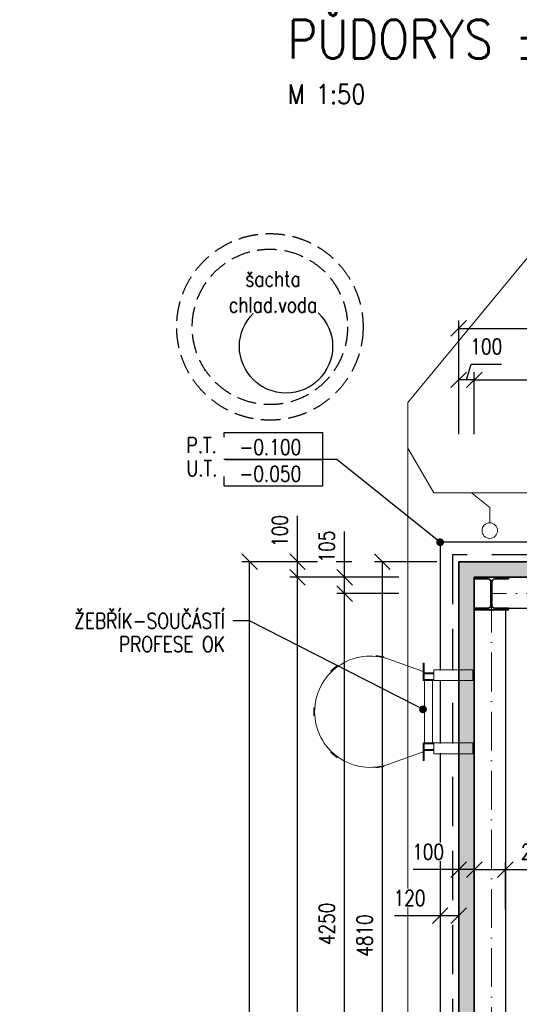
# Model space of a CAD drawing. Header units: millimetres. Extents: x -25606 to 96684, y -22894 to 47132.
# Tile 51 of 89: x 922 to 4139, y 6566 to 12899. Entities that reach past the tile are written whole.
import ezdxf
from ezdxf import colors
from ezdxf.entities.mleader import LeaderData, LeaderLine
from ezdxf.enums import TextEntityAlignment as Align
from ezdxf.math import Vec2, Vec3

# ---------------------------------------------------------------- set-up
doc = ezdxf.new("R2010")
doc.units = ezdxf.units.MM
doc.header["$LTSCALE"] = 50
doc.set_wipeout_variables(frame=1)
for name, pattern in [('A_CARA_07', [7, 5, -2]), ('A_CARA_15', [7.6, 5, -1.3, 0, -1.3]), ('HIDDEN', [9.525, 6.35, -3.175])]:
    doc.linetypes.add(name, pattern=pattern)
doc.layers.get('Defpoints').update_dxf_attribs({"color": 132})
for name, color, linetype, lineweight in [('AG_kanal', 8, 'G_POTR_626_PN', 13), ('CA_KOTY', 3, 'Continuous', 25), ('CA_LEHOPL', 93, 'Continuous', 35), ('CA_NEVHRA', 3, 'HIDDEN', 25), ('CA_OK18', 5, 'Continuous', 18), ('CA_OK35', 62, 'Continuous', 35), ('CA_OSY', 5, 'A_CARA_15', 18), ('CA_POHHRA18', 8, 'Continuous', 18), ('CA_POHHRA25', 7, 'Continuous', 25), ('CA_SRAFY', 9, 'Continuous', 13), ('CA_TEXT25', 7, 'Continuous', 25), ('CA_TEXT5', 1, 'Continuous', 50)]:
    doc.layers.add(name, color=color, linetype=linetype, lineweight=lineweight)
doc.layers.add('ca_stav_pohra', color=9, linetype='Continuous')
doc.layers.add('Obrysy', color=2, linetype='Continuous')
doc.styles.add('ARIAL', font='arial.ttf')
doc.styles.add('ROMANS', font='romans.shx', dxfattribs={"width": 0.8})
doc.linetypes.add('G_POTR_626_PN', pattern='A,0.5,-1,2,-6.5,[8,hpfmlin.shx,S=1,R=0,X=0,Y=0],-6.5,2,-1,0.5', length=20)
doc.dimstyles.new('A-50_(2.5)', dxfattribs={"dimscale": 50, "dimtxt": 2, "dimasz": 2, "dimexe": 1, "dimexo": 2, "dimgap": 0, "dimtad": 0, "dimdec": 0, "dimrnd": 1, "dimtxsty": 'ROMANS', "dimblk1": 'OBLIQUE', "dimblk2": 'OBLIQUE', "dimsah": 1, "dimcen": 2, "dimclrd": 256, "dimclre": 256, "dimclrt": 256, "dimadec": 1, "dimazin": 2, "dimtfac": 0.714286, "dimtdec": 0, "dimtmove": 0, "dimatfit": 3, "dimldrblk": 'DOTSMALL', "dimfxl": 7, "dimfxlon": 1, "dimtvp": 1.142857, "dimtfill": 1, "dimtolj": 1, "dimlwd": -1, "dimlwe": -1, "dimarcsym": 0})

# ---------------------------------------------------------------- blocks, each defined once
blk = doc.blocks.new('_Oblique')
at = {"color": 0, "linetype": 'ByBlock', "lineweight": -2}
blk.add_line((-0.5, -0.5), (0.5, 0.5), dxfattribs=at)
blk = doc.blocks.new('*D22')
at = {"layer": 'CA_KOTY', "transparency": 16777216}
for p, q in [((3060.9, 9313.3), (2660.9, 9313.3)), ((2710.9, 603.3), (2710.9, 9313.3)), ((3060.9, 603.3), (2660.9, 603.3))]:
    blk.add_line(p, q, dxfattribs=at)
at = {"layer": 'Defpoints', "color": 0, "transparency": 16777216}
for p in [(2710.9, 9313.3), (3848.8, 9313.3), (3848.8, 603.3)]:
    blk.add_point(p, dxfattribs=at)
at = {"layer": 'CA_KOTY', "transparency": 16777216, "xscale": 100, "yscale": 100, "zscale": 100}
for p, rotation in [((2710.9, 9313.3), 90), ((2710.9, 603.3), 270)]:
    blk.add_blockref('_Oblique', p, dxfattribs=dict(at, rotation=rotation))
at = {"layer": 'CA_KOTY', "transparency": 16777216, "insert": (2596.6, 4958.3), "char_height": 100, "attachment_point": 5, "rotation": 90, "style": 'ROMANS', "bg_fill": 3, "box_fill_scale": 1.1, "bg_fill_color": 256, "bg_fill_true_color": 13158600, "bg_fill_transparency": 0}
blk.add_mtext('\\A1;8710', dxfattribs=at)
blk = doc.blocks.new('_DotSmall')
at = {"color": 0, "linetype": 'ByBlock', "const_width": 0.5}
blk.add_lwpolyline([(-0.0625, 0, 1), (0.0625, 0, 1)], format="xyb", close=True, dxfattribs=at)
blk = doc.blocks.new('*D23')
at = {"layer": 'CA_KOTY', "transparency": 16777216}
for p, q in [((2710.9, 9413.3), (2710.9, 9707.6)), ((3060.9, 9413.3), (2660.9, 9413.3)), ((2710.9, 9313.3), (2710.9, 9413.3)), ((3060.9, 9313.3), (2660.9, 9313.3))]:
    blk.add_line(p, q, dxfattribs=at)
at = {"layer": 'Defpoints', "color": 0, "transparency": 16777216}
for p in [(2710.9, 9413.3), (3748.8, 9413.3), (3848.8, 9313.3)]:
    blk.add_point(p, dxfattribs=at)
at = {"layer": 'CA_KOTY', "transparency": 16777216, "xscale": 100, "yscale": 100, "zscale": 100}
for p, rotation in [((2710.9, 9413.3), 90), ((2710.9, 9313.3), 270)]:
    blk.add_blockref('_Oblique', p, dxfattribs=dict(at, rotation=rotation))
at = {"layer": 'CA_KOTY', "transparency": 16777216, "insert": (2596.6, 9610.4), "char_height": 100, "attachment_point": 5, "rotation": 90, "style": 'ROMANS', "bg_fill": 3, "box_fill_scale": 1.1, "bg_fill_color": 256, "bg_fill_true_color": 13158600, "bg_fill_transparency": 0}
blk.add_mtext('\\A1;100', dxfattribs=at)
blk = doc.blocks.new('*D25')
at = {"layer": 'CA_KOTY', "transparency": 16777216}
for p, q in [((2752, 9413.3), (2352, 9413.3)), ((2402, 503.3), (2402, 9413.3)), ((2752, 503.3), (2352, 503.3))]:
    blk.add_line(p, q, dxfattribs=at)
at = {"layer": 'Defpoints', "color": 0, "transparency": 16777216}
for p in [(2402, 9413.3), (3748.8, 9413.3), (3748.8, 503.3)]:
    blk.add_point(p, dxfattribs=at)
at = {"layer": 'CA_KOTY', "transparency": 16777216, "xscale": 100, "yscale": 100, "zscale": 100}
for p, rotation in [((2402, 9413.3), 90), ((2402, 503.3), 270)]:
    blk.add_blockref('_Oblique', p, dxfattribs=dict(at, rotation=rotation))
at = {"layer": 'CA_KOTY', "transparency": 16777216, "insert": (2287.7, 4958.3), "char_height": 100, "attachment_point": 5, "rotation": 90, "style": 'ROMANS', "bg_fill": 3, "box_fill_scale": 1.1, "bg_fill_color": 256, "bg_fill_true_color": 13158600, "bg_fill_transparency": 0}
blk.add_mtext('\\A1;8910', dxfattribs=at)
blk = doc.blocks.new('*D26')
at = {"layer": 'CA_KOTY', "transparency": 16777216}
for p, q in [((3848.8, 10233.1), (3848.8, 10633.1)), ((3848.8, 10583.1), (15568.8, 10583.1)), ((15568.8, 10233.1), (15568.8, 10633.1))]:
    blk.add_line(p, q, dxfattribs=at)
at = {"layer": 'Defpoints', "color": 0, "transparency": 16777216}
for p in [(15568.8, 10583.1), (3848.8, 9313.3), (15568.8, 9313.3)]:
    blk.add_point(p, dxfattribs=at)
at = {"layer": 'CA_KOTY', "transparency": 16777216, "xscale": 100, "yscale": 100, "zscale": 100, "rotation": 180}
blk.add_blockref('_Oblique', (3848.8, 10583.1), dxfattribs=at)
at = {"layer": 'CA_KOTY', "transparency": 16777216, "xscale": 100, "yscale": 100, "zscale": 100}
blk.add_blockref('_Oblique', (15568.8, 10583.1), dxfattribs=at)
at = {"layer": 'CA_KOTY', "transparency": 16777216, "insert": (9708.8, 10697.4), "char_height": 100, "attachment_point": 5, "style": 'ROMANS', "bg_fill": 3, "box_fill_scale": 1.1, "bg_fill_color": 256, "bg_fill_true_color": 13158600, "bg_fill_transparency": 0}
blk.add_mtext('\\A1;11720', dxfattribs=at)
blk = doc.blocks.new('*D28')
at = {"layer": 'CA_KOTY', "transparency": 16777216}
for p, q in [((3798.8, 10583.1), (3828.8, 10683.1)), ((3828.8, 10683.1), (4023, 10683.1)), ((3748.8, 10233.1), (3748.8, 10633.1)), ((3848.8, 10583.1), (3748.8, 10583.1)), ((3848.8, 10233.1), (3848.8, 10633.1))]:
    blk.add_line(p, q, dxfattribs=at)
at = {"layer": 'Defpoints', "color": 0, "transparency": 16777216}
for p in [(3748.8, 10583.1), (3748.8, 9413.3), (3848.8, 9313.3)]:
    blk.add_point(p, dxfattribs=at)
at = {"layer": 'CA_KOTY', "transparency": 16777216, "xscale": 100, "yscale": 100, "zscale": 100, "rotation": 180}
blk.add_blockref('_Oblique', (3748.8, 10583.1), dxfattribs=at)
at = {"layer": 'CA_KOTY', "transparency": 16777216, "xscale": 100, "yscale": 100, "zscale": 100}
blk.add_blockref('_Oblique', (3848.8, 10583.1), dxfattribs=at)
at = {"layer": 'CA_KOTY', "transparency": 16777216, "insert": (3925.9, 10797.4), "char_height": 100, "attachment_point": 5, "style": 'ROMANS', "bg_fill": 3, "box_fill_scale": 1.1, "bg_fill_color": 256, "bg_fill_true_color": 13158600, "bg_fill_transparency": 0}
blk.add_mtext('\\A1;100', dxfattribs=at)
blk = doc.blocks.new('*D29')
at = {"layer": 'CA_KOTY', "transparency": 16777216}
for p, q in [((3748.8, 10563.8), (3748.8, 10963.8)), ((15668.8, 10563.8), (15668.8, 10963.8)), ((3748.8, 10913.8), (15668.8, 10913.8))]:
    blk.add_line(p, q, dxfattribs=at)
at = {"layer": 'Defpoints', "color": 0, "transparency": 16777216}
for p in [(15668.8, 10913.8), (3748.8, 9413.3), (15668.8, 9413.3)]:
    blk.add_point(p, dxfattribs=at)
at = {"layer": 'CA_KOTY', "transparency": 16777216, "xscale": 100, "yscale": 100, "zscale": 100, "rotation": 180}
blk.add_blockref('_Oblique', (3748.8, 10913.8), dxfattribs=at)
at = {"layer": 'CA_KOTY', "transparency": 16777216, "xscale": 100, "yscale": 100, "zscale": 100}
blk.add_blockref('_Oblique', (15668.8, 10913.8), dxfattribs=at)
at = {"layer": 'CA_KOTY', "transparency": 16777216, "insert": (9708.8, 11028.1), "char_height": 100, "attachment_point": 5, "style": 'ROMANS', "bg_fill": 3, "box_fill_scale": 1.1, "bg_fill_color": 256, "bg_fill_true_color": 13158600, "bg_fill_transparency": 0}
blk.add_mtext('\\A1;11920', dxfattribs=at)
blk = doc.blocks.new('*D54')
at = {"layer": 'CA_KOTY', "transparency": 16777216}
for p, q in [((3363.7, 9208.3), (2963.7, 9208.3)), ((3013.7, 4958.3), (3013.7, 9208.3)), ((3363.7, 4958.3), (2963.7, 4958.3))]:
    blk.add_line(p, q, dxfattribs=at)
at = {"layer": 'Defpoints', "color": 0, "transparency": 16777216}
for p in [(3013.7, 9208.3), (3958.8, 9208.3), (3958.8, 4958.3)]:
    blk.add_point(p, dxfattribs=at)
at = {"layer": 'CA_KOTY', "transparency": 16777216, "xscale": 100, "yscale": 100, "zscale": 100}
for p, rotation in [((3013.7, 9208.3), 90), ((3013.7, 4958.3), 270)]:
    blk.add_blockref('_Oblique', p, dxfattribs=dict(at, rotation=rotation))
at = {"layer": 'CA_KOTY', "transparency": 16777216, "insert": (2899.5, 7083.3), "char_height": 100, "attachment_point": 5, "rotation": 90, "style": 'ROMANS', "bg_fill": 3, "box_fill_scale": 1.1, "bg_fill_color": 256, "bg_fill_true_color": 13158600, "bg_fill_transparency": 0}
blk.add_mtext('\\A1;4250', dxfattribs=at)
blk = doc.blocks.new('*D55')
at = {"layer": 'CA_KOTY', "transparency": 16777216}
for p, q in [((3013.7, 9313.3), (3013.7, 9607.6)), ((3363.7, 9313.3), (2963.7, 9313.3)), ((3013.7, 9208.3), (3013.7, 9313.3)), ((3363.7, 9208.3), (2963.7, 9208.3))]:
    blk.add_line(p, q, dxfattribs=at)
at = {"layer": 'Defpoints', "color": 0, "transparency": 16777216}
for p in [(3013.7, 9313.3), (3848.8, 9313.3), (3958.8, 9208.3)]:
    blk.add_point(p, dxfattribs=at)
at = {"layer": 'CA_KOTY', "transparency": 16777216, "xscale": 100, "yscale": 100, "zscale": 100}
for p, rotation in [((3013.7, 9313.3), 90), ((3013.7, 9208.3), 270)]:
    blk.add_blockref('_Oblique', p, dxfattribs=dict(at, rotation=rotation))
at = {"layer": 'CA_KOTY', "transparency": 16777216, "insert": (2899.5, 9510.4), "char_height": 100, "attachment_point": 5, "rotation": 90, "style": 'ROMANS', "bg_fill": 3, "box_fill_scale": 1.1, "bg_fill_color": 256, "bg_fill_true_color": 13158600, "bg_fill_transparency": 0}
blk.add_mtext('\\A1;105', dxfattribs=at)
blk = doc.blocks.new('*D72')
at = {"layer": 'CA_KOTY', "transparency": 16777216}
for p, q in [((3848.8, 7178.5), (3848.8, 7482.7)), ((4048.8, 7178.5), (4048.8, 7482.7)), ((3848.8, 7432.7), (4048.8, 7432.7)), ((4048.8, 7432.7), (4354.5, 7432.7))]:
    blk.add_line(p, q, dxfattribs=at)
at = {"layer": 'Defpoints', "color": 0, "transparency": 16777216}
for p in [(4048.8, 7432.7), (3848.8, 7078.5), (4048.8, 7078.5)]:
    blk.add_point(p, dxfattribs=at)
at = {"layer": 'CA_KOTY', "transparency": 16777216, "xscale": 100, "yscale": 100, "zscale": 100, "rotation": 180}
blk.add_blockref('_Oblique', (3848.8, 7432.7), dxfattribs=at)
at = {"layer": 'CA_KOTY', "transparency": 16777216, "xscale": 100, "yscale": 100, "zscale": 100}
blk.add_blockref('_Oblique', (4048.8, 7432.7), dxfattribs=at)
at = {"layer": 'CA_KOTY', "transparency": 16777216, "insert": (4251.6, 7547), "char_height": 100, "attachment_point": 5, "style": 'ROMANS', "bg_fill": 3, "box_fill_scale": 1.1, "bg_fill_color": 256, "bg_fill_true_color": 13158600, "bg_fill_transparency": 0}
blk.add_mtext('\\A1;200', dxfattribs=at)
blk = doc.blocks.new('*D73')
at = {"layer": 'CA_KOTY', "transparency": 16777216}
for p, q in [((3748.8, 7082.7), (3748.8, 7482.7)), ((3848.8, 7082.7), (3848.8, 7482.7)), ((3748.8, 7432.7), (3454.5, 7432.7)), ((3848.8, 7432.7), (3748.8, 7432.7))]:
    blk.add_line(p, q, dxfattribs=at)
at = {"layer": 'Defpoints', "color": 0, "transparency": 16777216}
for p in [(3748.8, 7432.7), (3848.8, 6868.5), (3748.8, 6768.5)]:
    blk.add_point(p, dxfattribs=at)
at = {"layer": 'CA_KOTY', "transparency": 16777216, "xscale": 100, "yscale": 100, "zscale": 100, "rotation": 180}
blk.add_blockref('_Oblique', (3748.8, 7432.7), dxfattribs=at)
at = {"layer": 'CA_KOTY', "transparency": 16777216, "xscale": 100, "yscale": 100, "zscale": 100}
blk.add_blockref('_Oblique', (3848.8, 7432.7), dxfattribs=at)
at = {"layer": 'CA_KOTY', "transparency": 16777216, "insert": (3551.6, 7547), "char_height": 100, "attachment_point": 5, "style": 'ROMANS', "bg_fill": 3, "box_fill_scale": 1.1, "bg_fill_color": 256, "bg_fill_true_color": 13158600, "bg_fill_transparency": 0}
blk.add_mtext('\\A1;100', dxfattribs=at)
blk = doc.blocks.new('*D74')
at = {"layer": 'CA_KOTY', "transparency": 16777216}
for p, q in [((3628.8, 7486), (3628.8, 7086)), ((3748.8, 7486), (3748.8, 7086)), ((3628.8, 7136), (3334.5, 7136)), ((3748.8, 7136), (3628.8, 7136))]:
    blk.add_line(p, q, dxfattribs=at)
at = {"layer": 'Defpoints', "color": 0, "transparency": 16777216}
for p in [(3628.8, 8143.5), (3748.8, 7868.5), (3628.8, 7136)]:
    blk.add_point(p, dxfattribs=at)
at = {"layer": 'CA_KOTY', "transparency": 16777216, "xscale": 100, "yscale": 100, "zscale": 100, "rotation": 180}
blk.add_blockref('_Oblique', (3628.8, 7136), dxfattribs=at)
at = {"layer": 'CA_KOTY', "transparency": 16777216, "xscale": 100, "yscale": 100, "zscale": 100}
blk.add_blockref('_Oblique', (3748.8, 7136), dxfattribs=at)
at = {"layer": 'CA_KOTY', "transparency": 16777216, "insert": (3431.6, 7250.3), "char_height": 100, "attachment_point": 5, "style": 'ROMANS', "bg_fill": 3, "box_fill_scale": 1.1, "bg_fill_color": 256, "bg_fill_true_color": 13158600, "bg_fill_transparency": 0}
blk.add_mtext('\\A1;120', dxfattribs=at)
blk = doc.blocks.new('*D309')
at = {"layer": 'CA_KOTY', "transparency": 16777216}
for p, q in [((3607, 9413.3), (3207, 9413.3)), ((3257, 4603.3), (3257, 9413.3)), ((3607, 4603.3), (3207, 4603.3))]:
    blk.add_line(p, q, dxfattribs=at)
at = {"layer": 'Defpoints', "color": 0, "transparency": 16777216}
for p in [(3257, 9413.3), (3748.8, 9413.3), (3748.8, 4603.3)]:
    blk.add_point(p, dxfattribs=at)
at = {"layer": 'CA_KOTY', "transparency": 16777216, "xscale": 100, "yscale": 100, "zscale": 100}
for p, rotation in [((3257, 9413.3), 90), ((3257, 4603.3), 270)]:
    blk.add_blockref('_Oblique', p, dxfattribs=dict(at, rotation=rotation))
at = {"layer": 'CA_KOTY', "transparency": 16777216, "insert": (3142.7, 7008.3), "char_height": 100, "attachment_point": 5, "rotation": 90, "style": 'ROMANS', "bg_fill": 3, "box_fill_scale": 1.1, "bg_fill_color": 256, "bg_fill_true_color": 13158600, "bg_fill_transparency": 0}
blk.add_mtext('\\A1;4810', dxfattribs=at)
blk = doc.blocks.new('_Dot')
at = {"layer": 'Obrysy', "color": 0, "lineweight": -2}
blk.add_line((-0.5, 0), (-1, 0), dxfattribs=at)
at = {"layer": 'Obrysy', "color": 0, "const_width": 0.5}
blk.add_lwpolyline([(-0.25, 0, 1), (0.25, 0, 1)], format="xyb", close=True, dxfattribs=at)
blk = doc.blocks.new('vk')
blk.add_lwpolyline([(-595, 344), (669, 344), (669, 0), (-595, 0)], close=True)
blk.add_wipeout([(-595, 344), (669, 344), (669, 0), (-595, 0)])
blk.add_lwpolyline([(-595, 344), (669, 344), (669, 0), (-595, 0)], close=True)
at = {"style": 'ARIAL'}
blk.add_attdef('VÝŠKOVÁ_KOTA', text='', height=200, dxfattribs=at).set_placement((-2, 57), align=Align.CENTER)

msp = doc.modelspace()

# ---------------------------------------------------------------- hatches: boundary and pattern name
at = {"layer": 'CA_SRAFY'}
h = msp.add_hatch(dxfattribs=at)
h.set_pattern_fill('FP_72', color=256, scale=0.5, angle=336.422, style=0, pattern_type=2)
h.set_pattern_definition([(246.422, (11707.2, 9408.314), (-6e-06, -99.38447), [17.1605, -9.053, 45.166, -9.053, -28.0045]), (246.422, (11707.2, 9408.314), (-6e-06, -99.38447), [-80.4325, 17.1605, -10.844]), (293.578, (11733.226, 9408.314), (43.37448, 0.00019), [17.1605, -9.053, 45.166, -9.053, -28.0045]), (293.578, (11733.226, 9408.314), (43.37448, 0.00019), [-80.4325, 17.1605, -10.844]), (180, (11733.23, 9408.31), (-4e-13, -99.384), [26.0245, -17.3495]), (180, (11711.54, 9318.87), (-4e-13, -99.384), [26.0245, -17.3495]), (270, (11740.09, 9392.585), (43.375, -2e-13), [8.2965, -91.0875]), (270, (11718.403, 9342.893), (43.375, -2e-13), [8.2965, -91.0875]), (270, (11700.337, 9392.585), (43.375, -2e-13), [8.2965, -91.0875]), (270, (11678.65, 9342.894), (43.375, -2e-13), [8.2965, -91.0875])])
h.paths.add_polyline_path([(10033.76, 9313.28), (10033.76, 9413.28), (3748.76, 9413.28), (3848.83, 9313.28)])
h.paths.add_polyline_path([(12883.76, 9413.28), (12883.76, 9313.28), (15568.76, 9313.28), (15665.9, 9413.28)])
h = msp.add_hatch(dxfattribs=at)
h.set_pattern_fill('FP_72', color=256, scale=0.5, angle=246.422, style=0, pattern_type=2)
h.set_pattern_definition([(156.422, (15669.31, 13271.983), (-99.38447, 6e-06), [17.1605, -9.053, 45.166, -9.053, -28.0045]), (156.422, (15669.31, 13271.983), (-99.38447, 6e-06), [-80.4325, 17.1605, -10.844]), (203.578, (15669.31, 13245.96), (0.00019, -43.374485), [17.1605, -9.053, 45.166, -9.053, -28.0045]), (203.578, (15669.31, 13245.96), (0.00019, -43.374485), [-80.4325, 17.1605, -10.844]), (90, (15669.31, 13245.96), (-99.384, 4e-13), [26.0245, -17.3495]), (90, (15579.87, 13267.65), (-99.384, 4e-13), [26.0245, -17.3495]), (180, (15653.583, 13239.094), (-1e-13, -43.375), [8.2965, -91.0875]), (180, (15603.89, 13260.78), (-1e-13, -43.375), [8.2965, -91.0875]), (180, (15653.583, 13278.848), (-1e-13, -43.375), [8.2965, -91.0875]), (180, (15603.89, 13300.535), (-1e-13, -43.375), [8.2965, -91.0875])])
h.paths.add_polyline_path([(3848.16, 1603.28), (3748.91, 1603.28), (3748.91, 503.28), (3848.04, 603.28)])
h.paths.add_polyline_path([(3748.91, 4603.28), (3848.41, 4603.28), (3848.76, 9313.28), (3748.91, 9413.28)])

# ---------------------------------------------------------------- linework, layer by layer
at = {"layer": 'AG_kanal', "ltscale": 0.7}
for points in [[(15468.76, 9663.28), (15468.76, 9763.28), (15351.17, 9856.41), (3587.69, 9856.41), (3421.41, 10144.42)], [(3948.76, 9663.28), (3948.76, 9762.4), (3831.17, 9855.53)]]:
    msp.add_lwpolyline(points, dxfattribs=at)
at = {"layer": 'CA_LEHOPL'}
for p, q in [((3748.76, 9413.28), (3748.76, 4603.28)), ((10033.76, 9413.28), (3748.76, 9413.28)), ((3848.76, 9313.28), (3848.76, 4603.28)), ((10033.76, 9313.28), (3848.76, 9313.28))]:
    msp.add_line(p, q, dxfattribs=at)
at = {"layer": 'CA_NEVHRA'}
msp.add_lwpolyline([(3708.76, 458.28), (15708.76, 458.28), (15708.76, 9458.28), (3708.76, 9458.28)], close=True, dxfattribs=at)
at = {"layer": 'CA_OK18'}
msp.add_lwpolyline([(3518.76, 8189.79), (3299.46, 8111.25, -0.5189577), (2820.76, 8448.31, -0.518905), (3299.46, 8785.32), (3518.76, 8706.78)], format="xyb", dxfattribs=at)
for points in [[(3217.17, 8810.11), (3266.41, 8801.43), (3265.54, 8796.5), (3216.3, 8805.19)], [(2926.27, 8710.29), (2964.58, 8742.43), (2967.79, 8738.6), (2929.49, 8706.46)], [(3588.76, 8698.04), (3525.76, 8698.04), (3525.76, 8761.3), (3518.76, 8761.3), (3518.76, 8648.28), (3588.76, 8648.28), (3588.76, 8655.25), (3525.76, 8655.25), (3525.76, 8691.01), (3588.76, 8691.01)], [(3588.76, 8718.28), (3838.76, 8718.28), (3838.76, 8648.28), (3588.76, 8648.28)], [(3528.76, 8248.28), (3578.76, 8248.28), (3578.76, 8648.28), (3528.76, 8648.28)], [(2815.76, 8473.28), (2815.76, 8423.28), (2820.76, 8423.28), (2820.76, 8473.28)], [(3588.76, 8198.53), (3525.76, 8198.53), (3525.76, 8135.27), (3518.76, 8135.27), (3518.76, 8248.28), (3588.76, 8248.28), (3588.76, 8241.31), (3525.76, 8241.31), (3525.76, 8205.56), (3588.76, 8205.56)], [(3588.76, 8178.28), (3838.76, 8178.28), (3838.76, 8248.28), (3588.76, 8248.28)], [(2926.27, 8186.28), (2964.58, 8154.14), (2967.79, 8157.97), (2929.49, 8190.11)], [(3217.17, 8086.46), (3266.41, 8095.14), (3265.54, 8100.06), (3216.3, 8091.38)]]:
    msp.add_lwpolyline(points, close=True, dxfattribs=at)
at = {"layer": 'CA_OK35'}
msp.add_lwpolyline([(4068.76, 9302.28), (3980.26, 9302.28, 0.4142136), (3962.26, 9284.28), (3962.26, 9132.28, 0.4142136), (3980.26, 9114.28), (4068.76, 9114.28), (4068.76, 9103.28), (3848.76, 9103.28), (3848.76, 9114.28), (3937.26, 9114.28, 0.4142136), (3955.26, 9132.28), (3955.26, 9284.28, 0.4142136), (3937.26, 9302.28), (3848.76, 9302.28), (3848.76, 9313.28), (4068.76, 9313.28), (4068.76, 9302.28)], format="xyb", close=True, dxfattribs=at)
at = {"layer": 'CA_OSY'}
msp.add_lwpolyline([(3958.76, 708.28), (15458.76, 708.28), (15458.76, 9208.28), (3958.76, 9208.28)], close=True, dxfattribs=at)
at = {"layer": 'CA_POHHRA18'}
msp.add_circle((3948.76, 9613.28), 50, dxfattribs=at)
at = {"layer": 'CA_POHHRA25'}
msp.add_lwpolyline([(3628.76, 378.28), (15788.76, 378.28), (15788.76, 9538.28), (3628.76, 9538.28)], close=True, dxfattribs=at)
msp.add_lwpolyline([(10033.76, 9113.28), (4048.76, 9113.28), (4048.76, 803.28), (15368.76, 803.28), (15368.76, 9113.28), (12883.76, 9113.28)], dxfattribs=at)
at = {"layer": 'ca_stav_pohra', "linetype": 'A_CARA_07', "ltscale": 0.5}
for radius in [600, 500]:
    msp.add_circle((2532.89, 10923.52), radius, dxfattribs=at)
at = {"layer": 'ca_stav_pohra', "linetype": 'ByBlock', "lineweight": 30}
msp.add_circle((2636.67, 10797.9), 300, dxfattribs=at)

# ---------------------------------------------------------------- block references
at = {"layer": 'CA_KOTY'}
ref = msp.add_blockref('vk', (2536.6, 10071.47), dxfattribs=dict(at, xscale=0.5, yscale=0.5, zscale=0.5))
ref.add_attrib('VÝŠKOVÁ_KOTA', '-0.100', dxfattribs={"height": 100, "style": 'ROMANS', "width": 0.8}).set_placement((2535.71, 10100.17), align=Align.CENTER)

# ---------------------------------------------------------------- texts
at = {"layer": 'CA_TEXT5', "insert": (2646.79, 12899.49), "char_height": 250, "width": 4.547473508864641e-12, "attachment_point": 1, "style": 'ROMANS'}
msp.add_mtext('\\pxql;{\\W0.85;PŮDORYS %%P0.000\\P\\H0.5x;\\C7;M 1:50}', dxfattribs=at)

# ---------------------------------------------------------------- next in the draw order: block references
at = {"layer": 'CA_KOTY'}
ref = msp.add_blockref('vk', (2536.6, 9899.57), dxfattribs=dict(at, xscale=0.5, yscale=0.5, zscale=0.5))
ref.add_attrib('VÝŠKOVÁ_KOTA', '-0.050', dxfattribs={"height": 100, "style": 'ROMANS', "width": 0.8}).set_placement((2535.71, 9928.27), align=Align.CENTER)

# ---------------------------------------------------------------- next in the draw order: texts
at = {"layer": 'CA_KOTY', "insert": (2552.84, 11149.17), "char_height": 100, "attachment_point": 5, "style": 'ROMANS', "bg_fill": 3, "box_fill_scale": 1.05, "bg_fill_color": 256, "bg_fill_transparency": 0}
msp.add_mtext('šachta\\Pchlad.voda', dxfattribs=at)

# ---------------------------------------------------------------- next in the draw order: wipeouts: each hides what was drawn before it
for points in [[(3593.76, 8653.28), (3743.76, 8653.28), (3743.76, 8713.28), (3593.76, 8713.28)], [(3593.76, 8183.28), (3743.76, 8183.28), (3743.76, 8243.28), (3593.76, 8243.28)]]:
    msp.add_wipeout(points).dxf.layer = 'CA_POHHRA18'

# ---------------------------------------------------------------- next in the draw order: linework, layer by layer
at = {"layer": 'AG_kanal', "ltscale": 0.7}
msp.add_lwpolyline([(15468.76, 253.28), (15468.76, 153.28), (15351.17, 60.15), (3628.76, 60.15), (3421.41, 251.66), (3421.41, 10437.57), (4637.18, 11908.74)], dxfattribs=at)

# ---------------------------------------------------------------- next in the draw order: dimensions: what is measured, and where the dimension line sits
at = {"layer": 'CA_KOTY'}
dim = msp.add_linear_dim(base=(2710.88, 9313.28), p1=(3848.76, 603.28), p2=(3848.76, 9313.28), angle=90, dimstyle='A-50_(2.5)', dxfattribs=at)
dim.commit()
dim.dimension.update_dxf_attribs({"geometry": '*D22', "text_midpoint": (2596.59, 4958.28)})

# ---------------------------------------------------------------- next in the draw order: dimensions: what is measured, and where the dimension line sits
dim = msp.add_linear_dim(base=(2710.88, 9413.28), p1=(3848.76, 9313.28), p2=(3748.76, 9413.28), angle=90, dimstyle='A-50_(2.5)', dxfattribs=at)
dim.commit()
dim.dimension.update_dxf_attribs({"geometry": '*D23', "text_midpoint": (2596.59, 9610.43)})

# ---------------------------------------------------------------- next in the draw order: dimensions: what is measured, and where the dimension line sits
dim = msp.add_linear_dim(base=(15568.76, 10583.13), p1=(3848.76, 9313.28), p2=(15568.76, 9313.28), dimstyle='A-50_(2.5)', dxfattribs=at)
dim.commit()
dim.dimension.update_dxf_attribs({"geometry": '*D26', "text_midpoint": (9708.76, 10697.42)})
dim = msp.add_linear_dim(base=(2401.98, 9413.28), p1=(3748.76, 503.28), p2=(3748.76, 9413.28), angle=90, dimstyle='A-50_(2.5)', dxfattribs=at)
dim.commit()
dim.dimension.update_dxf_attribs({"geometry": '*D25', "text_midpoint": (2287.69, 4958.28)})

# ---------------------------------------------------------------- next in the draw order: dimensions: what is measured, and where the dimension line sits
dim = msp.add_linear_dim(base=(3748.76, 10583.13), p1=(3848.76, 9313.28), p2=(3748.76, 9413.28), dimstyle='A-50_(2.5)', override={"dimtmove": 1}, dxfattribs=at)
dim.commit()
dim.dimension.update_dxf_attribs({"geometry": '*D28', "text_midpoint": (3828.76, 10797.42)})
dim = msp.add_linear_dim(base=(3013.74, 9208.28), p1=(3958.76, 4958.28), p2=(3958.76, 9208.28), angle=90, dimstyle='A-50_(2.5)', dxfattribs=at)
dim.commit()
dim.dimension.update_dxf_attribs({"geometry": '*D54', "text_midpoint": (2899.45, 7083.28)})

# ---------------------------------------------------------------- next in the draw order: dimensions: what is measured, and where the dimension line sits
for base, p1, p2, picture, middle in [((15668.76, 10913.83), (3748.76, 9413.28), (15668.76, 9413.28), '*D29', (9708.76, 11028.12)), ((4048.76, 7432.68), (3848.76, 7078.52), (4048.76, 7078.52), '*D72', (4251.61, 7546.97))]:
    dim = msp.add_linear_dim(base=base, p1=p1, p2=p2, dimstyle='A-50_(2.5)', dxfattribs=at)
    dim.commit()
    dim.dimension.update_dxf_attribs({"geometry": picture, "text_midpoint": middle})

# ---------------------------------------------------------------- next in the draw order: dimensions: what is measured, and where the dimension line sits
dim = msp.add_linear_dim(base=(3013.74, 9313.28), p1=(3958.76, 9208.28), p2=(3848.76, 9313.28), angle=90, dimstyle='A-50_(2.5)', dxfattribs=at)
dim.commit()
dim.dimension.update_dxf_attribs({"geometry": '*D55', "text_midpoint": (2899.45, 9510.43)})
dim = msp.add_linear_dim(base=(3748.76, 7432.68), p1=(3848.76, 6868.52), p2=(3748.76, 6768.52), dimstyle='A-50_(2.5)', dxfattribs=at)
dim.commit()
dim.dimension.update_dxf_attribs({"geometry": '*D73', "text_midpoint": (3551.61, 7546.97)})

# ---------------------------------------------------------------- next in the draw order: dimensions: what is measured, and where the dimension line sits
dim = msp.add_linear_dim(base=(3628.76, 7136.03), p1=(3748.76, 7868.52), p2=(3628.76, 8143.52), dimstyle='A-50_(2.5)', dxfattribs=at)
dim.commit()
dim.dimension.update_dxf_attribs({"geometry": '*D74', "text_midpoint": (3431.61, 7250.32)})

# ---------------------------------------------------------------- next in the draw order: leaders
at = {"layer": 'CA_TEXT25'}
ml = msp.add_multileader_mtext('Standard', dxfattribs=at)
ml.set_content('\\A1;P.T. \\PU.T.', color=256, style='ROMANS')
ml.set_leader_properties()
ml.set_arrow_properties(name='DOT')
ml.build(insert=Vec2(0, 0))
ml.multileader.update_dxf_attribs({"text_left_attachment_type": 2, "text_right_attachment_type": 2, "dogleg_length": 50, "arrow_head_size": 50})
ctx = ml.context
ctx.base_point, ctx.char_height, ctx.arrow_head_size, ctx.landing_gap_size, ctx.plane_origin = Vec3(1946.02, 10071.47), 100, 50, 50, Vec3(-6513.98, -6877.61)
ctx.left_attachment, ctx.right_attachment = 2, 2
notes = []
notes.append((ctx, [(1, (1, 1, 0), (2963.69, 10071.47), (-1, 0), 727.19, [(1, [(3628.76, 9538.28)], 0, [])])]))
ctx.mtext.insert, ctx.mtext.defined_height, ctx.mtext.line_spacing_factor, ctx.mtext.line_spacing_style, ctx.mtext.flow_direction = Vec3(1996.02, 10213.14), 5.115907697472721e-13, 0.9, 2, 5
ctx.mtext.has_bg_fill, ctx.mtext.bg_color, ctx.mtext.bg_scale_factor, ctx.mtext.bg_transparency, ctx.mtext.use_window_bg_color = 1, -1073741824, 1, 0, 1
for ctx, leaders in notes:
    for number, flags, end, landing, length, lines in leaders:
        leader = LeaderData()
        leader.index, (leader.has_last_leader_line, leader.has_dogleg_vector, leader.attachment_direction) = number, flags
        leader.last_leader_point, leader.dogleg_vector, leader.dogleg_length = Vec3(end), Vec3(landing), length
        for number, points, colour, breaks in lines:
            line = LeaderLine()
            line.index, line.vertices, line.color, line.breaks = number, Vec3.list(points), colors.encode_raw_color(colour), breaks
            leader.lines.append(line)
        ctx.leaders.append(leader)

# ---------------------------------------------------------------- next in the draw order: dimensions: what is measured, and where the dimension line sits
at = {"layer": 'CA_KOTY'}
dim = msp.add_linear_dim(base=(3256.97, 9413.28), p1=(3748.76, 4603.28), p2=(3748.76, 9413.28), angle=90, dimstyle='A-50_(2.5)', dxfattribs=at)
dim.commit()
dim.dimension.update_dxf_attribs({"geometry": '*D309', "text_midpoint": (3142.69, 7008.28)})

# ---------------------------------------------------------------- next in the draw order: leaders
at = {"layer": 'CA_TEXT25', "ltscale": 0.7}
ml = msp.add_multileader_mtext('Standard', dxfattribs=at)
ml.set_content('\\A1;ŽEBŘÍK-SOUČÁSTÍ\\PPROFESE OK', color=256, style='ROMANS')
ml.set_leader_properties()
ml.set_arrow_properties(name='DOT')
ml.build(insert=Vec2(0, 0))
ml.multileader.update_dxf_attribs({"dogleg_length": 50, "arrow_head_size": 50})
ctx = ml.context
ctx.base_point, ctx.char_height, ctx.arrow_head_size, ctx.landing_gap_size, ctx.plane_origin = Vec3(1134.41, 9032.64), 100, 50, 50, Vec3(-5383.18, -7141.62)
ctx.text_align_type = 2
notes = []
notes.append((ctx, [(1, (1, 1, 0), (2401.98, 9032.64), (-1, 0), 108.52, [(1, [(3518.76, 8463.51)], 0, [])])]))
ctx.mtext.insert, ctx.mtext.defined_height, ctx.mtext.alignment, ctx.mtext.line_spacing_factor, ctx.mtext.line_spacing_style, ctx.mtext.flow_direction = Vec3(2243.46, 9082.64), 5.115907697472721e-13, 3, 0.9, 2, 5
ctx.mtext.has_bg_fill, ctx.mtext.bg_color, ctx.mtext.bg_scale_factor, ctx.mtext.bg_transparency, ctx.mtext.use_window_bg_color = 1, -1073741824, 1, 0, 1
for ctx, leaders in notes:
    for number, flags, end, landing, length, lines in leaders:
        leader = LeaderData()
        leader.index, (leader.has_last_leader_line, leader.has_dogleg_vector, leader.attachment_direction) = number, flags
        leader.last_leader_point, leader.dogleg_vector, leader.dogleg_length = Vec3(end), Vec3(landing), length
        for number, points, colour, breaks in lines:
            line = LeaderLine()
            line.index, line.vertices, line.color, line.breaks = number, Vec3.list(points), colors.encode_raw_color(colour), breaks
            leader.lines.append(line)
        ctx.leaders.append(leader)

doc.saveas('drawing.dxf')
